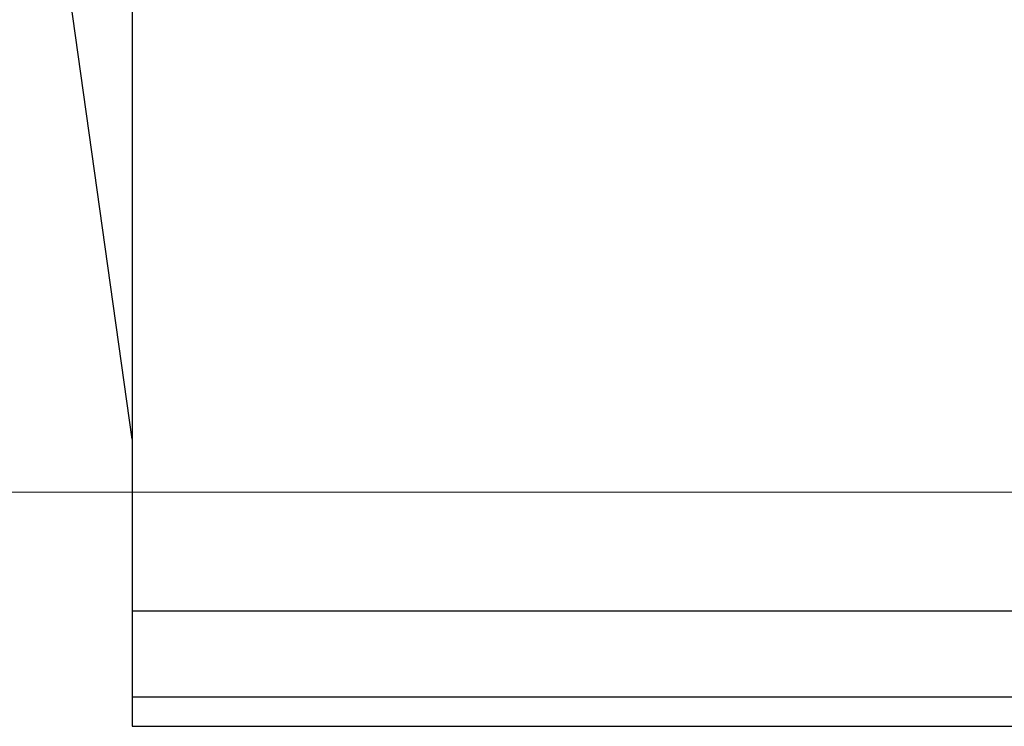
# Model space of a CAD drawing. Header units: millimetres. Extents: x -17122 to 7392, y -6480 to -3200.
# Tile 19 of 70: x -2101 to -2070, y -4934 to -4912. Entities that reach past the tile are written whole.
import ezdxf
from ezdxf.lldxf.tags import DXFTag

# ---------------------------------------------------------------- set-up
doc = ezdxf.new("R2010")
doc.units = ezdxf.units.MM
doc.layers.add('IS_Armatura_Therm', color=7, linetype='SOLID', true_color=0x000000)
doc.layers.add('IS_Wężownica OChP', color=7, linetype='Continuous', lineweight=5, true_color=0x800080)
doc.layers.add('KRZYWE', color=7, linetype='Continuous')
tags = doc.linetypes.add('SOLID', pattern=[10, 10, 0]).pattern_tags.tags
tags[6:7] = [DXFTag(74, 4), DXFTag(75, 0), DXFTag(340, '0'), DXFTag(46, 0.0), DXFTag(50, 0.0), DXFTag(44, 0.0), DXFTag(45, 0.0)]
tags[4:5] = [DXFTag(74, 4), DXFTag(75, 0), DXFTag(340, '0'), DXFTag(46, 0.0), DXFTag(50, 0.0), DXFTag(44, 0.0), DXFTag(45, 0.0)]

# ---------------------------------------------------------------- blocks, each defined once
blk = doc.blocks.new('A$C3BB659E6')
at = {"color": 7, "linetype": 'Continuous'}
for p, q in [((1604, 463.97), (22, 463.97)), ((1604, 78.72), (1604, 464.01)), ((22, 454.77), (1604, 454.77)), ((22, 427.64), (1604, 427.64))]:
    blk.add_line(p, q, dxfattribs=at)
at = {"layer": 'KRZYWE', "color": 7, "linetype": 'Continuous'}
blk.add_line((1604, 373.42), (1626, 216.88), dxfattribs=at)

msp = doc.modelspace()

# ---------------------------------------------------------------- linework, layer by layer
at = {"layer": 'IS_Wężownica OChP', "color": 52, "true_color": 0xc8c800, "transparency": 33554687}
msp.add_lwpolyline([(-1929.577, -4682.1, 0.414214), (-1938.577, -4691.1), (-1938.577, -4917.717, -0.414214), (-1947.577, -4926.717), (-2139.578, -4926.717, -0.414214), (-2148.578, -4917.717), (-2148.578, -4561.1, -0.414214)], format="xyb", dxfattribs=at)

# ---------------------------------------------------------------- block references
at = {"layer": 'IS_Armatura_Therm', "lineweight": 0, "xscale": 0.1, "yscale": 0.1, "zscale": 0.1, "rotation": 180}
msp.add_blockref('A$C3BB659E6', (-1937.277, -4887.699), dxfattribs=at)

doc.saveas('drawing.dxf')
